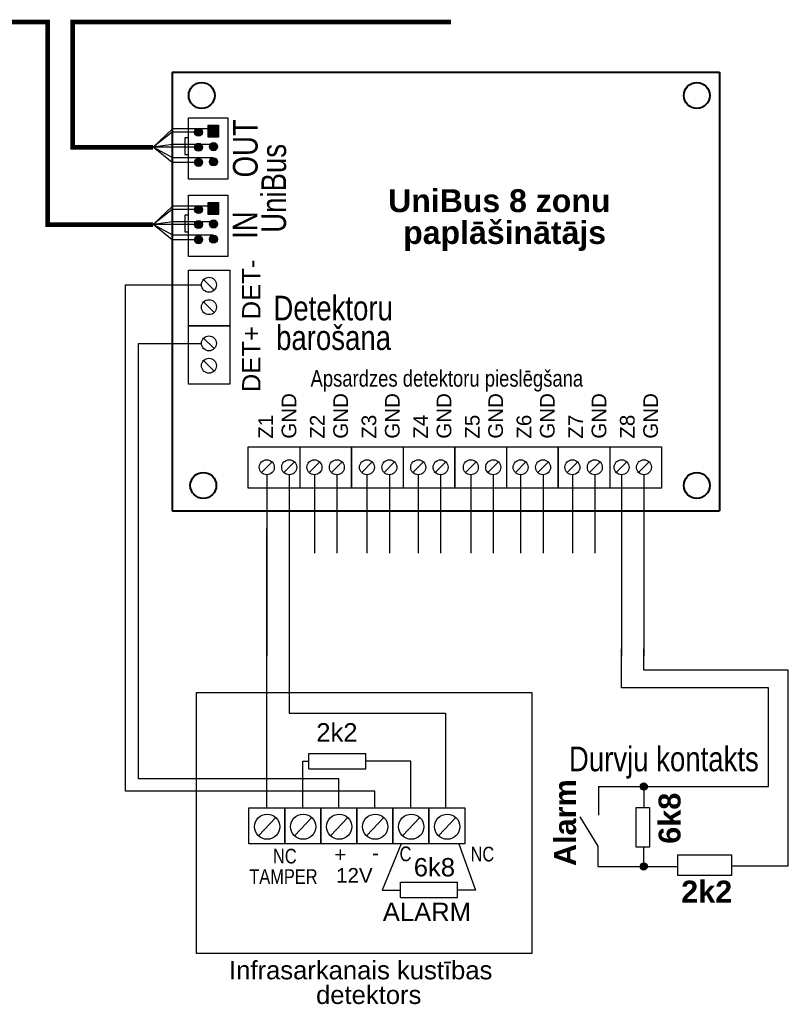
# Model space of a CAD drawing. Header units: millimetres. Extents: x -1662057 to -197461, y -941126 to 63888.
# Tile 7 of 209: x -1606341 to -1599341, y -858340 to -849375. Entities that reach past the tile are written whole.
import ezdxf

# ---------------------------------------------------------------- set-up
doc = ezdxf.new("R2010")
doc.units = ezdxf.units.MM
doc.layers.add('ESS AS', color=5, linetype='CONTINUOUS')
doc.styles.add('ARIAL', font='arialbd.ttf')
doc.styles.add('LV', font='arial.ttf')

msp = doc.modelspace()

# ---------------------------------------------------------------- hatches: boundary and pattern name
at = {"layer": 'ESS AS', "linetype": 'Continuous'}
h = msp.add_hatch(color=250, dxfattribs=at)
edge = h.paths.add_edge_path()
edge.add_arc((-1604712.16536, -850399.15816), 36.8572, 90, 450)
for points in [[(-1604623.77819, -850445.27774), (-1604623.77819, -850334.91192), (-1604531.43945, -850334.91192), (-1604531.43945, -850445.27774)], [(-1604623.77819, -851149.17732), (-1604623.77819, -851038.8115), (-1604531.43945, -851038.8115), (-1604531.43945, -851149.17732)]]:
    msp.add_hatch(color=0, dxfattribs=at).paths.add_polyline_path(points)
h = msp.add_hatch(color=250, dxfattribs=at)
edge = h.paths.add_edge_path()
edge.add_arc((-1604712.16536, -850537.01314), 36.8572, 90, 450)
h = msp.add_hatch(color=250, dxfattribs=at)
edge = h.paths.add_edge_path()
edge.add_arc((-1604575.49963, -850531.76025), 36.8572, 90, 450)
h = msp.add_hatch(color=250, dxfattribs=at)
edge = h.paths.add_edge_path()
edge.add_arc((-1604712.16536, -850674.86812), 36.8572, 90, 450)
h = msp.add_hatch(color=250, dxfattribs=at)
edge = h.paths.add_edge_path()
edge.add_arc((-1604575.49963, -850669.61523), 36.8572, 90, 450)
h = msp.add_hatch(color=250, dxfattribs=at)
edge = h.paths.add_edge_path()
edge.add_arc((-1604712.16536, -851103.05774), 36.8572, 90, 450)
h = msp.add_hatch(color=250, dxfattribs=at)
edge = h.paths.add_edge_path()
edge.add_arc((-1604712.16536, -851240.91272), 36.8572, 90, 450)
h = msp.add_hatch(color=250, dxfattribs=at)
edge = h.paths.add_edge_path()
edge.add_arc((-1604575.49963, -851235.65983), 36.8572, 90, 450)
h = msp.add_hatch(color=250, dxfattribs=at)
edge = h.paths.add_edge_path()
edge.add_arc((-1604712.16536, -851378.76769), 36.8572, 90, 450)
h = msp.add_hatch(color=250, dxfattribs=at)
edge = h.paths.add_edge_path()
edge.add_arc((-1604575.49963, -851373.51481), 36.8572, 90, 450)
at = {"layer": 'ESS AS', "ltscale": 10}
h = msp.add_hatch(color=0, dxfattribs=at)
edge = h.paths.add_edge_path()
edge.add_arc((-1600657.30841, -856358.04457), 32.66128, 0, 360)
h = msp.add_hatch(color=0, dxfattribs=at)
edge = h.paths.add_edge_path()
edge.add_arc((-1600657.30841, -857085.22186), 32.66128, 0, 360)

# ---------------------------------------------------------------- linework, layer by layer
at = {"layer": 'ESS AS', "color": 0, "linetype": 'Continuous', "lineweight": 40}
for p, q in [((-1604952.25533, -849852.74351), (-1599966.2068, -849852.74351)), ((-1604952.25533, -849852.74351), (-1604952.25533, -853848.26534)), ((-1599966.2068, -849852.74351), (-1599966.2068, -853848.26534)), ((-1604952.25533, -853848.26534), (-1599966.2068, -853848.26534))]:
    msp.add_line(p, q, dxfattribs=at)
at = {"layer": 'ESS AS', "color": 0, "linetype": 'Continuous'}
for p, q in [((-1604803.92689, -850826.73882), (-1604803.92689, -850269.71115)), ((-1604803.92689, -850269.71115), (-1604444.797, -850269.71115)), ((-1604444.797, -850269.71115), (-1604444.797, -850826.73882)), ((-1604444.797, -850826.73882), (-1604803.92689, -850826.73882)), ((-1604803.92689, -851530.63839), (-1604803.92689, -850973.61073)), ((-1604803.92689, -850973.61073), (-1604444.797, -850973.61073)), ((-1604444.797, -850973.61073), (-1604444.797, -851530.63839)), ((-1604444.797, -851530.63839), (-1604803.92689, -851530.63839)), ((-1604803.92689, -851656.7429), (-1604427.28817, -851656.7429)), ((-1604803.92689, -852162.89134), (-1604803.92689, -851656.7429)), ((-1604803.92689, -851656.7429), (-1604427.28817, -851656.7429)), ((-1604427.28817, -851656.7429), (-1604427.28817, -852162.89134)), ((-1605376.73708, -856399.83038), (-1605376.73708, -851789.09781)), ((-1605376.73708, -851789.09781), (-1604685.27508, -851789.09781)), ((-1604803.92689, -852162.89134), (-1604427.28817, -852162.89134)), ((-1604803.92689, -852694.29936), (-1604803.92689, -852162.89134)), ((-1604803.92689, -852162.89134), (-1604427.28817, -852162.89134)), ((-1604427.28817, -852162.89134), (-1604803.92689, -852162.89134)), ((-1604427.28817, -852162.89134), (-1604803.92689, -852162.89134)), ((-1604427.28817, -852162.89134), (-1604427.28817, -852694.29936)), ((-1605258.2257, -856287.84789), (-1605258.2257, -852322.33172)), ((-1605258.2257, -852322.33172), (-1604685.27508, -852322.33172)), ((-1604427.28817, -852694.29936), (-1604803.92689, -852694.29936)), ((-1600859.3914, -855457.494), (-1600859.3914, -855103.19522)), ((-1600655.50789, -855297.57618), (-1600655.50789, -855103.19522)), ((-1599340.8701, -855297.57618), (-1600655.50789, -855297.57618)), ((-1599340.8701, -857080.16692), (-1599340.8701, -855297.57618)), ((-1604729.47181, -857876.67633), (-1604729.47181, -855502.50408)), ((-1604729.47181, -855502.50408), (-1601675.85377, -855502.50408)), ((-1601675.85377, -855502.50408), (-1601675.85377, -857876.67633)), ((-1599521.66312, -855457.494), (-1600859.3914, -855457.494)), ((-1599521.66312, -856358.04457), (-1599521.66312, -855457.494)), ((-1603434.32638, -856287.84789), (-1605258.2257, -856287.84789)), ((-1603106.40899, -856399.83038), (-1605376.73708, -856399.83038)), ((-1604254.11987, -856879.04649), (-1604254.11987, -856551.3037)), ((-1604254.11987, -856551.3037), (-1603926.20248, -856551.3037)), ((-1603926.20248, -856551.3037), (-1603926.20248, -856879.04649)), ((-1603926.20248, -856551.3037), (-1603598.28508, -856551.3037)), ((-1603926.20248, -856879.04649), (-1603926.20248, -856551.3037)), ((-1603598.28508, -856551.3037), (-1603270.36769, -856551.3037)), ((-1603598.28508, -856879.04649), (-1603598.28508, -856551.3037)), ((-1603598.28508, -856551.3037), (-1603598.28508, -856879.04649)), ((-1603270.36769, -856879.04649), (-1603270.36769, -856551.3037)), ((-1603270.36769, -856551.3037), (-1603270.36769, -856879.04649)), ((-1603270.36769, -856551.3037), (-1602942.45029, -856551.3037)), ((-1602942.45029, -856551.3037), (-1602942.45029, -856879.04649)), ((-1602942.45029, -856551.3037), (-1602614.5329, -856551.3037)), ((-1602942.45029, -856879.04649), (-1602942.45029, -856551.3037)), ((-1602614.5329, -856551.3037), (-1602614.5329, -856879.04649)), ((-1602614.5329, -856551.3037), (-1602286.6155, -856551.3037)), ((-1602614.5329, -856879.04649), (-1602614.5329, -856551.3037)), ((-1602286.6155, -856551.3037), (-1602286.6155, -856879.04649)), ((-1604164.92528, -856807.30795), (-1604008.37946, -856639.42958)), ((-1603837.00789, -856807.30795), (-1603680.46206, -856639.42958)), ((-1603509.09049, -856807.30795), (-1603352.54467, -856639.42958)), ((-1603181.1731, -856807.30795), (-1603024.62727, -856639.42958)), ((-1602853.2557, -856807.30795), (-1602696.70988, -856639.42958)), ((-1602525.33831, -856807.30795), (-1602368.79249, -856639.42958)), ((-1603926.20248, -856879.04649), (-1604254.11987, -856879.04649)), ((-1603598.28508, -856879.04649), (-1603926.20248, -856879.04649)), ((-1603270.36769, -856879.04649), (-1603598.28508, -856879.04649)), ((-1602942.45029, -856879.04649), (-1603270.36769, -856879.04649)), ((-1602614.5329, -856879.04649), (-1602942.45029, -856879.04649)), ((-1602286.6155, -856879.04649), (-1602614.5329, -856879.04649)), ((-1599677.09994, -857080.16692), (-1599340.8701, -857080.16692)), ((-1601675.85377, -857876.67633), (-1604729.47181, -857876.67633))]:
    msp.add_line(p, q, dxfattribs=at)
at = {"layer": 'ESS AS', "color": 0, "linetype": 'Continuous', "ltscale": 10}
for p, q in [((-1603789.57074, -853263.96773), (-1603789.57074, -853640.60645)), ((-1602848.56982, -853263.96773), (-1602848.56982, -853640.60645)), ((-1601907.5689, -853263.96773), (-1601907.5689, -853640.60645)), ((-1600966.56798, -853263.96773), (-1600966.56798, -853640.60645)), ((-1604090.16117, -855757.64989), (-1604090.16117, -854007.66341)), ((-1603886.27767, -854007.66341), (-1603886.27767, -855689.49527)), ((-1604090.16117, -856551.3037), (-1604090.16117, -855689.49527)), ((-1603886.27767, -855689.49527), (-1602462.91082, -855689.49527)), ((-1603814.71841, -855689.49527), (-1603743.15915, -855689.49527)), ((-1602462.91082, -855689.49527), (-1602462.91082, -856551.3037)), ((-1603708.35295, -856196.63984), (-1603708.35295, -856058.20777)), ((-1603708.35295, -856058.20777), (-1603189.11789, -856058.20777)), ((-1603189.11789, -856196.63984), (-1603189.11789, -856058.20777)), ((-1603762.24378, -856551.3037), (-1603762.24378, -856127.4238)), ((-1603762.24378, -856127.4238), (-1603708.35295, -856127.4238)), ((-1602778.4916, -856127.4238), (-1603189.11789, -856127.4238)), ((-1602778.4916, -856551.3037), (-1602778.4916, -856127.4238)), ((-1603708.35295, -856196.63984), (-1603189.11789, -856196.63984)), ((-1603434.32638, -856430.59746), (-1603434.32638, -856287.84789)), ((-1603106.40899, -856551.3037), (-1603106.40899, -856399.83038)), ((-1603434.32638, -856551.3037), (-1603434.32638, -856430.59746)), ((-1602867.87805, -856879.04649), (-1603040.34185, -857300.77814)), ((-1602342.89807, -856879.04649), (-1602188.72395, -857300.77814)), ((-1602874.15043, -857366.65394), (-1602874.15043, -857228.22187)), ((-1602874.15043, -857228.22187), (-1602354.91536, -857228.22187)), ((-1602354.91536, -857366.65394), (-1602354.91536, -857228.22187)), ((-1603040.34185, -857300.77814), (-1602875.03446, -857300.77814)), ((-1602188.72395, -857300.77814), (-1602354.03134, -857300.77814)), ((-1602874.15043, -857366.65394), (-1602354.91536, -857366.65394))]:
    msp.add_line(p, q, dxfattribs=at)
at = {"layer": 'ESS AS', "color": 0, "ltscale": 10}
for p, q in [((-1601069.59491, -856358.04457), (-1599521.66312, -856358.04457)), ((-1601069.59491, -856358.04457), (-1601069.59491, -856618.92163)), ((-1600657.30841, -856358.04457), (-1600657.30841, -856549.64335)), ((-1600725.36533, -856549.64335), (-1600605.01201, -856549.64335)), ((-1600725.36533, -856910.5964), (-1600725.36533, -856549.64335)), ((-1600605.01201, -856549.64335), (-1600605.01201, -856910.5964)), ((-1601238.31049, -856634.98969), (-1601074.56398, -856899.57491)), ((-1601074.56398, -856899.57491), (-1601074.56398, -857085.22186)), ((-1600605.01201, -856910.5964), (-1600725.36533, -856910.5964)), ((-1600657.30841, -857085.22186), (-1600657.30841, -856910.5964)), ((-1600346.41444, -857166.76972), (-1600346.41444, -856979.99491)), ((-1600346.41444, -856979.99491), (-1599857.3411, -856979.99491)), ((-1600346.41444, -856979.99491), (-1599857.3411, -856979.99491)), ((-1599857.3411, -856979.99491), (-1599857.3411, -857166.76972)), ((-1601074.56398, -857085.22186), (-1600346.41444, -857085.22186)), ((-1599857.3411, -857080.16692), (-1599473.04036, -857080.16692)), ((-1599857.3411, -857166.76972), (-1600346.41444, -857166.76972))]:
    msp.add_line(p, q, dxfattribs=at)
at = {"layer": 'ESS AS', "color": 5, "linetype": 'Continuous', "const_width": 42.10832}
for points in [[(-1609129.61481, -849396.54448), (-1606292.17704, -849396.54448), (-1606087.11792, -849396.54448), (-1606087.11792, -851240.91272), (-1605125.35033, -851240.91272)], [(-1605125.35033, -850537.01314), (-1605858.68845, -850537.01314), (-1605858.68845, -849396.54448), (-1602411.86342, -849396.54448)]]:
    msp.add_lwpolyline(points, dxfattribs=at)
at = {"layer": 'ESS AS', "color": 5, "linetype": 'Continuous'}
for points in [[(-1604623.77819, -850370.10361), (-1604948.07593, -850370.10361), (-1605125.35033, -850537.01314)], [(-1604749.02256, -850399.15816), (-1604952.84972, -850399.15816), (-1605125.35033, -850537.01314)], [(-1604605.70082, -850510.63347), (-1604949.99126, -850510.63347), (-1605125.35033, -850537.01314)], [(-1604749.02256, -850674.86812), (-1604951.06445, -850674.86812), (-1605125.35033, -850537.01314)], [(-1604749.02256, -850537.01314), (-1605125.35033, -850537.01314)], [(-1604575.49963, -850632.75803), (-1604946.85814, -850632.75803), (-1605125.35033, -850537.01314)], [(-1604623.77819, -851074.00318), (-1604948.07593, -851074.00318), (-1605125.35033, -851240.91272)], [(-1604749.02256, -851103.05774), (-1604952.84972, -851103.05774), (-1605125.35033, -851240.91272)], [(-1604605.70082, -851214.53305), (-1604949.99126, -851214.53305), (-1605125.35033, -851240.91272)], [(-1604749.02256, -851378.76769), (-1604951.06445, -851378.76769), (-1605125.35033, -851240.91272)], [(-1604749.02256, -851240.91272), (-1605125.35033, -851240.91272)], [(-1604575.49963, -851336.65761), (-1604946.85814, -851336.65761), (-1605125.35033, -851240.91272)]]:
    msp.add_lwpolyline(points, dxfattribs=at)
at = {"layer": 'ESS AS', "color": 0, "linetype": 'Continuous'}
for points in [[(-1604623.77819, -850445.27774), (-1604623.77819, -850334.91192), (-1604531.43945, -850334.91192), (-1604531.43945, -850445.27774)], [(-1604803.92689, -850601.8844), (-1604803.92689, -850451.49835), (-1604836.88062, -850451.49835), (-1604836.88062, -850601.8844)], [(-1604623.77819, -851149.17732), (-1604623.77819, -851038.8115), (-1604531.43945, -851038.8115), (-1604531.43945, -851149.17732)], [(-1604803.92689, -851305.78398), (-1604803.92689, -851155.39792), (-1604836.88062, -851155.39792), (-1604836.88062, -851305.78398)], [(-1604260.0712, -853640.60645), (-1604260.0712, -853263.96773), (-1603319.07028, -853263.96773), (-1603319.07028, -853640.60645)], [(-1604260.0712, -853640.60645), (-1604260.0712, -853263.96773), (-1603319.07028, -853263.96773), (-1603319.07028, -853640.60645)], [(-1603319.07028, -853640.60645), (-1603319.07028, -853263.96773), (-1602378.06936, -853263.96773), (-1602378.06936, -853640.60645)], [(-1603319.07028, -853640.60645), (-1603319.07028, -853263.96773), (-1602378.06936, -853263.96773), (-1602378.06936, -853640.60645)], [(-1602378.06936, -853640.60645), (-1602378.06936, -853263.96773), (-1601437.06844, -853263.96773), (-1601437.06844, -853640.60645)], [(-1602378.06936, -853640.60645), (-1602378.06936, -853263.96773), (-1601437.06844, -853263.96773), (-1601437.06844, -853640.60645)], [(-1601437.06844, -853640.60645), (-1601437.06844, -853263.96773), (-1600496.06752, -853263.96773), (-1600496.06752, -853640.60645)], [(-1601437.06844, -853640.60645), (-1601437.06844, -853263.96773), (-1600496.06752, -853263.96773), (-1600496.06752, -853640.60645)]]:
    msp.add_lwpolyline(points, close=True, dxfattribs=at)
for points in [[(-1604665.29861, -851740.89077), (-1604568.94231, -851837.30485)], [(-1604665.29861, -851740.89077), (-1604568.94231, -851837.30485)], [(-1604665.29861, -851944.77428), (-1604568.94231, -852041.18835)], [(-1604665.29861, -851944.77428), (-1604568.94231, -852041.18835)], [(-1604665.29861, -852274.12468), (-1604568.94231, -852370.53876)], [(-1604665.29861, -852274.12468), (-1604568.94231, -852370.53876)], [(-1604665.29861, -852478.00819), (-1604568.94231, -852574.42226)], [(-1604665.29861, -852478.00819), (-1604568.94231, -852574.42226)], [(-1604041.95414, -853402.59601), (-1604138.36821, -853498.95231)], [(-1604041.95414, -853402.59601), (-1604138.36821, -853498.95231)], [(-1603838.07063, -853402.59601), (-1603934.4847, -853498.95231)], [(-1603838.07063, -853402.59601), (-1603934.4847, -853498.95231)], [(-1603608.02024, -853402.59601), (-1603704.43431, -853498.95231)], [(-1603608.02024, -853402.59601), (-1603704.43431, -853498.95231)], [(-1603404.13673, -853402.59601), (-1603500.55081, -853498.95231)], [(-1603404.13673, -853402.59601), (-1603500.55081, -853498.95231)], [(-1603129.73562, -853402.59601), (-1603226.14969, -853498.95231)], [(-1603129.73562, -853402.59601), (-1603226.14969, -853498.95231)], [(-1602925.85211, -853402.59601), (-1603022.26619, -853498.95231)], [(-1602925.85211, -853402.59601), (-1603022.26619, -853498.95231)], [(-1602663.31998, -853402.59601), (-1602759.73406, -853498.95231)], [(-1602663.31998, -853402.59601), (-1602759.73406, -853498.95231)], [(-1602459.43648, -853402.59601), (-1602555.85055, -853498.95231)], [(-1602459.43648, -853402.59601), (-1602555.85055, -853498.95231)], [(-1602184.03114, -853402.59601), (-1602280.44521, -853498.95231)], [(-1602184.03114, -853402.59601), (-1602280.44521, -853498.95231)], [(-1601980.14763, -853402.59601), (-1602076.56171, -853498.95231)], [(-1601980.14763, -853402.59601), (-1602076.56171, -853498.95231)], [(-1601730.12036, -853402.59601), (-1601826.53443, -853498.95231)], [(-1601730.12036, -853402.59601), (-1601826.53443, -853498.95231)], [(-1601526.23685, -853402.59601), (-1601622.65093, -853498.95231)], [(-1601526.23685, -853402.59601), (-1601622.65093, -853498.95231)], [(-1601258.67573, -853402.59601), (-1601355.0898, -853498.95231)], [(-1601258.67573, -853402.59601), (-1601355.0898, -853498.95231)], [(-1601054.79222, -853402.59601), (-1601151.2063, -853498.95231)], [(-1601054.79222, -853402.59601), (-1601151.2063, -853498.95231)], [(-1600811.18436, -853402.59601), (-1600907.59844, -853498.95231)], [(-1600811.18436, -853402.59601), (-1600907.59844, -853498.95231)], [(-1600607.30086, -853402.59601), (-1600703.71493, -853498.95231)], [(-1600607.30086, -853402.59601), (-1600703.71493, -853498.95231)]]:
    msp.add_lwpolyline(points, dxfattribs=at)
at = {"layer": 'ESS AS', "color": 0, "linetype": 'Continuous', "ltscale": 50}
for points in [[(-1604090.16117, -853518.92878), (-1604090.16117, -855171.34985)], [(-1604090.16117, -853518.92878), (-1604090.16117, -855171.34985)], [(-1603886.27767, -853518.92878), (-1603886.27767, -855171.34985)], [(-1603886.27767, -853518.92878), (-1603886.27767, -855171.34985)], [(-1603656.22728, -853518.92878), (-1603656.22728, -854231.61551)], [(-1603656.22728, -853518.92878), (-1603656.22728, -854231.61551)], [(-1603452.34377, -853518.92878), (-1603452.34377, -854231.61551)], [(-1603452.34377, -853518.92878), (-1603452.34377, -854231.61551)], [(-1603177.94266, -853518.92878), (-1603177.94266, -854231.61551)], [(-1603177.94266, -853518.92878), (-1603177.94266, -854231.61551)], [(-1602974.05915, -853518.92878), (-1602974.05915, -854231.61551)], [(-1602974.05915, -853518.92878), (-1602974.05915, -854231.61551)], [(-1602711.52702, -853518.92878), (-1602711.52702, -854231.61551)], [(-1602711.52702, -853518.92878), (-1602711.52702, -854231.61551)], [(-1602507.64351, -853518.92878), (-1602507.64351, -854231.61551)], [(-1602507.64351, -853518.92878), (-1602507.64351, -854231.61551)], [(-1602232.23817, -853518.92878), (-1602232.23817, -854231.61551)], [(-1602232.23817, -853518.92878), (-1602232.23817, -854231.61551)], [(-1602028.35467, -853518.92878), (-1602028.35467, -854231.61551)], [(-1602028.35467, -853518.92878), (-1602028.35467, -854231.61551)], [(-1601778.3274, -853518.92878), (-1601778.3274, -854231.61551)], [(-1601778.3274, -853518.92878), (-1601778.3274, -854231.61551)], [(-1601574.44389, -853518.92878), (-1601574.44389, -854231.61551)], [(-1601574.44389, -853518.92878), (-1601574.44389, -854231.61551)], [(-1601306.88276, -853518.92878), (-1601306.88276, -854231.61551)], [(-1601306.88276, -853518.92878), (-1601306.88276, -854231.61551)], [(-1601102.99926, -853518.92878), (-1601102.99926, -854231.61551)], [(-1601102.99926, -853518.92878), (-1601102.99926, -854231.61551)], [(-1600859.3914, -853518.92878), (-1600859.3914, -855171.34985)], [(-1600859.3914, -853518.92878), (-1600859.3914, -855171.34985)], [(-1600655.50789, -853518.92878), (-1600655.50789, -855171.34985)], [(-1600655.50789, -853518.92878), (-1600655.50789, -855171.34985)]]:
    msp.add_lwpolyline(points, dxfattribs=at)
at = {"layer": 'ESS AS', "color": 0, "linetype": 'Continuous', "ltscale": 10}
msp.add_lwpolyline([(-1603681.64255, -856645.27947), (-1603679.05171, -856640.76723)], dxfattribs=at)
at = {"layer": 'ESS AS', "color": 0, "linetype": 'Continuous', "lineweight": 40}
for centre in [(-1604683.13816, -850065.53764), (-1600174.34072, -850065.53764), (-1604668.46746, -853615.92036), (-1600174.34072, -853615.92036)]:
    msp.add_circle(centre, 118.27407, dxfattribs=at)
at = {"layer": 'ESS AS', "color": 250, "linetype": 'Continuous'}
for centre in [(-1604712.16536, -850399.15816), (-1604712.16536, -850537.01314), (-1604575.49963, -850531.76025), (-1604712.16536, -850674.86812), (-1604575.49963, -850669.61523), (-1604712.16536, -851103.05774), (-1604712.16536, -851240.91272), (-1604575.49963, -851235.65983), (-1604712.16536, -851378.76769), (-1604575.49963, -851373.51481)]:
    msp.add_circle(centre, 36.8572, dxfattribs=at)
at = {"layer": 'ESS AS', "color": 0, "linetype": 'Continuous'}
for centre, radius in [((-1604617.12046, -851789.09781), 68.15462), ((-1604617.12046, -851789.09781), 68.15462), ((-1604617.12046, -851992.98131), 68.15462), ((-1604617.12046, -851992.98131), 68.15462), ((-1604617.12046, -852322.33172), 68.15462), ((-1604617.12046, -852322.33172), 68.15462), ((-1604617.12046, -852526.21522), 68.15462), ((-1604617.12046, -852526.21522), 68.15462), ((-1604090.16117, -853450.77416), 68.15462), ((-1604090.16117, -853450.77416), 68.15462), ((-1603886.27767, -853450.77416), 68.15462), ((-1603886.27767, -853450.77416), 68.15462), ((-1603656.22728, -853450.77416), 68.15462), ((-1603656.22728, -853450.77416), 68.15462), ((-1603452.34377, -853450.77416), 68.15462), ((-1603452.34377, -853450.77416), 68.15462), ((-1603177.94266, -853450.77416), 68.15462), ((-1603177.94266, -853450.77416), 68.15462), ((-1602974.05915, -853450.77416), 68.15462), ((-1602974.05915, -853450.77416), 68.15462), ((-1602711.52702, -853450.77416), 68.15462), ((-1602711.52702, -853450.77416), 68.15462), ((-1602507.64351, -853450.77416), 68.15462), ((-1602507.64351, -853450.77416), 68.15462), ((-1602232.23817, -853450.77416), 68.15462), ((-1602232.23817, -853450.77416), 68.15462), ((-1602028.35467, -853450.77416), 68.15462), ((-1602028.35467, -853450.77416), 68.15462), ((-1601778.3274, -853450.77416), 68.15462), ((-1601778.3274, -853450.77416), 68.15462), ((-1601574.44389, -853450.77416), 68.15462), ((-1601574.44389, -853450.77416), 68.15462), ((-1601306.88276, -853450.77416), 68.15462), ((-1601306.88276, -853450.77416), 68.15462), ((-1601102.99926, -853450.77416), 68.15462), ((-1601102.99926, -853450.77416), 68.15462), ((-1600859.3914, -853450.77416), 68.15462), ((-1600859.3914, -853450.77416), 68.15462), ((-1600655.50789, -853450.77416), 68.15462), ((-1600655.50789, -853450.77416), 68.15462), ((-1604086.65237, -856723.36876), 114.77123), ((-1603758.73497, -856723.36876), 114.77123), ((-1603430.81758, -856723.36876), 114.77123), ((-1603102.90019, -856723.36876), 114.77123), ((-1602774.98279, -856723.36876), 114.77123), ((-1602447.0654, -856723.36876), 114.77123)]:
    msp.add_circle(centre, radius, dxfattribs=at)
at = {"layer": 'ESS AS', "color": 0, "ltscale": 10}
for centre in [(-1600657.30841, -856358.04457), (-1600657.30841, -857085.22186)]:
    msp.add_circle(centre, 32.66128, dxfattribs=at)

# ---------------------------------------------------------------- texts
at = {"layer": 'ESS AS', "color": 0, "linetype": 'Continuous', "style": 'LV', "width": 0.8}
for s, p in [('OUT', (-1604173.72277, -850811.46658)), ('UniBus', (-1603914.91443, -851315.59331)), ('IN', (-1604177.08424, -851371.37552))]:
    msp.add_text(s, height=224.577701, rotation=90, dxfattribs=at).set_placement(p)
at = {"layer": 'ESS AS', "color": 5, "linetype": 'Continuous', "style": 'ARIAL'}
for s, p in [('UniBus 8 zonu ', (-1602984.89795, -851127.82825)), ('paplāšinātājs', (-1602847.74554, -851417.6145))]:
    msp.add_text(s, height=208.671218, dxfattribs=at).set_placement(p)
at = {"layer": 'ESS AS', "color": 0, "linetype": 'Continuous', "style": 'LV'}
for s, height, p in [('DET-', 166.936974, (-1604147.9946, -852104.04012)), ('DET+', 166.936974, (-1604147.9946, -852767.5775)), ('GND', 133.54958, (-1603821.55634, -853190.31579)), ('GND', 133.54958, (-1603351.05588, -853190.31579)), ('GND', 133.54958, (-1602880.55542, -853190.31579)), ('GND', 133.54958, (-1602410.05496, -853190.31579)), ('GND', 133.54958, (-1601939.5545, -853190.31579)), ('GND', 133.54958, (-1601469.05404, -853190.31579)), ('GND', 133.54958, (-1600998.55358, -853190.31579)), ('GND', 133.54958, (-1600528.05312, -853190.31579)), ('Z1', 133.54958, (-1604034.37183, -853190.31579)), ('Z2', 133.54958, (-1603563.87137, -853190.31579)), ('Z3', 133.54958, (-1603093.37091, -853190.31579)), ('Z4', 133.54958, (-1602622.87045, -853190.31579)), ('Z5', 133.54958, (-1602152.36999, -853190.31579)), ('Z6', 133.54958, (-1601681.86953, -853190.31579)), ('Z7', 133.54958, (-1601211.36906, -853190.31579)), ('Z8', 133.54958, (-1600740.8686, -853190.31579))]:
    msp.add_text(s, height=height, rotation=90, dxfattribs=at).set_placement(p)
at = {"layer": 'ESS AS', "color": 0, "linetype": 'Continuous', "style": 'LV', "width": 0.8}
for s, height, p in [('Detektoru ', 224.577701, (-1604030.05248, -852113.49248)), (' barošana', 224.577701, (-1604075.32217, -852382.82297)), ('Apsardzes detektoru pieslēgšana', 150.243277, (-1603691.84006, -852716.76041)), ('Durvju kontakts', 224.5777005, (-1601338.94793, -856218.43058))]:
    msp.add_text(s, height=height, dxfattribs=at).set_placement(p)
at = {"layer": 'ESS AS', "color": 0, "linetype": 'Continuous', "lineweight": 15, "style": 'LV'}
for s, height, p in [('2k2', 166.936974, (-1603639.80478, -855947.62246)), ('+', 133.54958, (-1603475.39834, -857042.54799)), ('-', 133.54958, (-1603132.5159, -857027.9333)), ('6k8', 166.936974, (-1602751.77318, -857175.61504)), ('12V', 133.54958, (-1603458.45989, -857233.22273)), ('ALARM', 166.936974, (-1603033.94696, -857582.17716)), ('Infrasarkanais kustības', 166.9369744, (-1604433.90837, -858113.02876)), ('detektors', 166.936974, (-1603641.80608, -858337.49052))]:
    msp.add_text(s, height=height, dxfattribs=at).set_placement(p)
at = {"layer": 'ESS AS', "color": 0, "style": 'ARIAL'}
for s, p in [('Alarm', (-1601273.97091, -857081.87829)), ('6k8', (-1600322.38689, -856879.21104))]:
    msp.add_text(s, height=199.65923, rotation=90, dxfattribs=at).set_placement(p)
at = {"layer": 'ESS AS', "color": 0, "linetype": 'Continuous', "lineweight": 15, "style": 'LV', "width": 0.8}
for s, p in [('NC', (-1604033.87857, -857057.78958)), ('C', (-1602880.98476, -857037.73297)), ('NC', (-1602234.45203, -857039.20433)), ('TAMPER', (-1604249.75967, -857243.96274))]:
    msp.add_text(s, height=133.54958, dxfattribs=at).set_placement(p)
at = {"layer": 'ESS AS', "color": 0, "style": 'ARIAL'}
msp.add_text('2k2', height=199.65923, dxfattribs=at).set_placement((-1600316.89154, -857413.93409))

doc.saveas('drawing.dxf')
